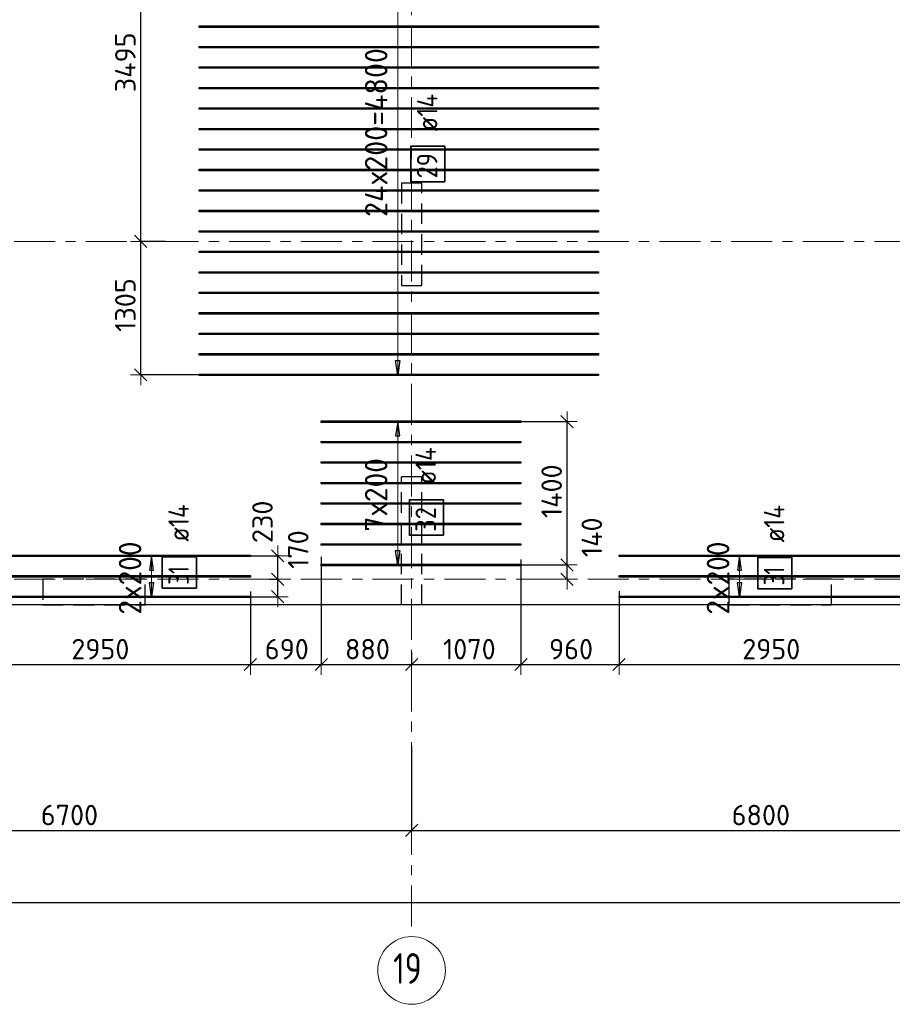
# Model space of a CAD drawing. Header units: metres. Extents: x -38 to 97, y -15 to 21.
# Tile 34 of 82: x 44 to 53, y -4 to 5. Entities that reach past the tile are written whole.
import ezdxf

# ---------------------------------------------------------------- set-up
doc = ezdxf.new("R2010")
doc.units = ezdxf.units.M
doc.header["$PDMODE"] = 65
for name, pattern in [('______11', [0.5, 0.4, -0.05, 0, -0.05]), ('______2', [0.27, 0.2, -0.07]), ('______5', [1.1, 0.8, -0.1, 0.1, -0.1])]:
    doc.linetypes.add(name, pattern=pattern)
for name, color, linetype, lineweight in [('XR$2$Осевая линия (1)', 7, '______5', 13), ('XR$2$Размерная линия (1)', 7, 'Continuous', 13), ('XR$3$Перекрытие (1)', 7, 'Continuous', 35), ('XR$3$Размерная линия (1)', 7, 'Continuous', 13)]:
    doc.layers.add(name, color=color, linetype=linetype, lineweight=lineweight)
doc.layers.add('XR$3$Арм.стержн.Доп. Арм верхн.зоны Х', color=7, linetype='Continuous', lineweight=35, true_color=0x8c8cff)
doc.layers.add('XR$5$Стена_ бетон несущ.', color=7, linetype='Continuous', lineweight=70, true_color=0xb4b496)
doc.styles.add('ISOCPEUR', font='txt')
doc.dimstyles.new('DIMSTYLE_3', dxfattribs={"dimtxt": 0.2, "dimasz": 0.2, "dimexe": 0, "dimexo": 0, "dimgap": 0.1, "dimtad": 2, "dimdec": 0, "dimlfac": 1000, "dimrnd": 5, "dimzin": 12, "dimdsep": 46, "dimtxsty": 'ISOCPEUR', "dimblk1": 'ALL_ML_STRICH', "dimblk2": 'ALL_ML_STRICH', "dimsah": 1, "dimcen": 0, "dimclrd": 7, "dimclre": 256, "dimclrt": 7, "dimadec": 0, "dimazin": 0, "dimtfac": 1, "dimtdec": 0, "dimtix": 1, "dimtmove": 2, "dimatfit": 3, "dimfxl": 0, "dimtzin": 0, "dimlwd": 0, "dimlwe": -3, "dimarcsym": 0})
doc.dimstyles.new('DIMSTYLE_6', dxfattribs={"dimtxt": 0.2, "dimasz": 0.2, "dimexe": 0, "dimexo": 0, "dimgap": 0.1, "dimtad": 2, "dimdec": 0, "dimlfac": 1000, "dimrnd": 5, "dimzin": 12, "dimdsep": 46, "dimtxsty": 'ISOCPEUR', "dimblk1": 'ALL_ML_STRICH', "dimblk2": 'ALL_ML_STRICH', "dimsah": 1, "dimcen": 0, "dimclrd": 7, "dimclre": 256, "dimclrt": 7, "dimadec": 0, "dimazin": 0, "dimtfac": 1, "dimtdec": 0, "dimtix": 1, "dimtmove": 2, "dimatfit": 3, "dimfxl": 0, "dimtvp": 1.2, "dimtzin": 0, "dimlwd": 0, "dimlwe": -3, "dimarcsym": 0})
doc.dimstyles.new('DIMSTYLE_7', dxfattribs={"dimtxt": 0.2, "dimasz": 0.2, "dimexe": 0, "dimexo": 0, "dimgap": 0.1, "dimtad": 0, "dimdec": 0, "dimlfac": 1000, "dimrnd": 5, "dimzin": 12, "dimdsep": 46, "dimtxsty": 'ISOCPEUR', "dimblk1": 'ALL_ML_STRICH', "dimblk2": 'ALL_ML_STRICH', "dimsah": 1, "dimcen": 0, "dimclrd": 7, "dimclre": 256, "dimclrt": 7, "dimadec": 0, "dimazin": 0, "dimtfac": 1, "dimtdec": 0, "dimtix": 1, "dimtmove": 2, "dimatfit": 3, "dimfxl": 0, "dimtvp": 1.2, "dimtzin": 0, "dimlwd": 0, "dimlwe": -3, "dimarcsym": 0})

# ---------------------------------------------------------------- blocks, each defined once
blk = doc.blocks.new('ALL_ML_STRICH')
at = {"color": 0, "linetype": 'ByBlock', "lineweight": -2}
for p, q in [((0, -0.5), (0, 0.5)), ((-1, 0), (0.5, 0)), ((-0.3, -0.3), (0.3, 0.3))]:
    blk.add_line(p, q, dxfattribs=at)
blk = doc.blocks.new('*D12')
at = {"layer": 'DEFPOINTS', "color": 7, "linetype": 'Continuous', "lineweight": 13, "transparency": 33554687}
for p in [(0.5, -3.1033), (0.5, -3.1563), (61.6, -3.1401)]:
    blk.add_point(p, dxfattribs=at)
at = {"layer": 'XR$2$Размерная линия (1)', "color": 9, "linetype": 'Continuous', "lineweight": -2, "true_color": 0xc7c7c7, "transparency": 33554687}
for p, q in [((0.5, -3.1233), (0.5, -3.1563)), ((61.6, -3.1563), (61.6, -3.1563))]:
    blk.add_line(p, q, dxfattribs=at)
at = {"layer": 'XR$2$Размерная линия (1)', "color": 7, "linetype": 'Continuous', "lineweight": -2, "transparency": 33554687}
blk.add_line((0.5, -3.1563), (61.6, -3.1563), dxfattribs=at)
at = {"layer": 'XR$2$Размерная линия (1)', "color": 7, "linetype": 'Continuous', "lineweight": 13, "transparency": 33554687, "xscale": 0.2, "yscale": 0.2, "zscale": 0.2, "rotation": 180}
blk.add_blockref('ALL_ML_STRICH', (0.5, -3.1563), dxfattribs=at)
at = {"layer": 'XR$2$Размерная линия (1)', "color": 7, "linetype": 'Continuous', "lineweight": 13, "transparency": 33554687, "xscale": 0.2, "yscale": 0.2, "zscale": 0.2}
blk.add_blockref('ALL_ML_STRICH', (61.6, -3.1563), dxfattribs=at)
at = {"layer": 'XR$2$Размерная линия (1)', "color": 7, "linetype": 'Continuous', "lineweight": 13, "transparency": 33554687, "insert": (31.1, -3.0063), "char_height": 0.2, "width": 1, "attachment_point": 5, "style": 'ISOCPEUR'}
blk.add_mtext('\\A1;{61100}', dxfattribs=at)
blk = doc.blocks.new('*D23')
at = {"layer": 'DEFPOINTS', "color": 7, "linetype": 'Continuous', "lineweight": 13, "transparency": 33554687}
for p in [(41.45, -1.5748), (48.15, -1.6059), (41.45, -2.452)]:
    blk.add_point(p, dxfattribs=at)
at = {"layer": 'XR$2$Размерная линия (1)', "color": 9, "linetype": 'Continuous', "lineweight": -2, "true_color": 0xc7c7c7, "transparency": 33554687}
for p, q in [((41.45, -1.5948), (41.45, -2.452)), ((48.15, -1.6259), (48.15, -2.452))]:
    blk.add_line(p, q, dxfattribs=at)
at = {"layer": 'XR$2$Размерная линия (1)', "color": 7, "linetype": 'Continuous', "lineweight": -2, "transparency": 33554687}
blk.add_line((41.45, -2.452), (48.15, -2.452), dxfattribs=at)
at = {"layer": 'XR$2$Размерная линия (1)', "color": 7, "linetype": 'Continuous', "lineweight": 13, "transparency": 33554687, "xscale": 0.2, "yscale": 0.2, "zscale": 0.2, "rotation": 180}
blk.add_blockref('ALL_ML_STRICH', (41.45, -2.452), dxfattribs=at)
at = {"layer": 'XR$2$Размерная линия (1)', "color": 7, "linetype": 'Continuous', "lineweight": 13, "transparency": 33554687, "xscale": 0.2, "yscale": 0.2, "zscale": 0.2}
blk.add_blockref('ALL_ML_STRICH', (48.15, -2.452), dxfattribs=at)
at = {"layer": 'XR$2$Размерная линия (1)', "color": 7, "linetype": 'Continuous', "lineweight": 13, "transparency": 33554687, "insert": (44.81, -2.302), "char_height": 0.2, "width": 0.8, "attachment_point": 5, "style": 'ISOCPEUR'}
blk.add_mtext('\\A1;{6700}', dxfattribs=at)
blk = doc.blocks.new('*D24')
at = {"layer": 'DEFPOINTS', "color": 7, "linetype": 'Continuous', "lineweight": 13, "transparency": 33554687}
for p in [(54.95, -1.4027), (48.15, -1.6059), (48.15, -2.452)]:
    blk.add_point(p, dxfattribs=at)
at = {"layer": 'XR$2$Размерная линия (1)', "color": 9, "linetype": 'Continuous', "lineweight": -2, "true_color": 0xc7c7c7, "transparency": 33554687}
for p, q in [((54.95, -1.4227), (54.95, -2.452)), ((48.15, -1.6259), (48.15, -2.452))]:
    blk.add_line(p, q, dxfattribs=at)
at = {"layer": 'XR$2$Размерная линия (1)', "color": 7, "linetype": 'Continuous', "lineweight": -2, "transparency": 33554687}
blk.add_line((48.15, -2.452), (54.95, -2.452), dxfattribs=at)
at = {"layer": 'XR$2$Размерная линия (1)', "color": 7, "linetype": 'Continuous', "lineweight": 13, "transparency": 33554687, "xscale": 0.2, "yscale": 0.2, "zscale": 0.2, "rotation": 180}
blk.add_blockref('ALL_ML_STRICH', (48.15, -2.452), dxfattribs=at)
at = {"layer": 'XR$2$Размерная линия (1)', "color": 7, "linetype": 'Continuous', "lineweight": 13, "transparency": 33554687, "xscale": 0.2, "yscale": 0.2, "zscale": 0.2}
blk.add_blockref('ALL_ML_STRICH', (54.95, -2.452), dxfattribs=at)
at = {"layer": 'XR$2$Размерная линия (1)', "color": 7, "linetype": 'Continuous', "lineweight": 13, "transparency": 33554687, "insert": (51.56, -2.302), "char_height": 0.2, "width": 0.8, "attachment_point": 5, "style": 'ISOCPEUR'}
blk.add_mtext('\\A1;{6800}', dxfattribs=at)
blk = doc.blocks.new('*D207')
at = {"layer": 'DEFPOINTS', "color": 7, "linetype": 'Continuous', "lineweight": 13, "transparency": 33554687}
for p in [(43.6263, -0.066), (46.5763, -0.1001), (43.6263, -0.8318)]:
    blk.add_point(p, dxfattribs=at)
at = {"layer": 'XR$3$Размерная линия (1)', "color": 9, "linetype": 'Continuous', "lineweight": -2, "true_color": 0xc7c7c7, "transparency": 33554687}
for p, q in [((43.6263, -0.086), (43.6263, -0.8318)), ((46.5763, -0.1201), (46.5763, -0.8318))]:
    blk.add_line(p, q, dxfattribs=at)
at = {"layer": 'XR$3$Размерная линия (1)', "color": 7, "linetype": 'Continuous', "lineweight": -2, "transparency": 33554687}
blk.add_line((43.6263, -0.8318), (46.5763, -0.8318), dxfattribs=at)
at = {"layer": 'XR$3$Размерная линия (1)', "color": 7, "linetype": 'Continuous', "lineweight": 13, "transparency": 33554687, "xscale": 0.2, "yscale": 0.2, "zscale": 0.2, "rotation": 180}
blk.add_blockref('ALL_ML_STRICH', (43.6263, -0.8318), dxfattribs=at)
at = {"layer": 'XR$3$Размерная линия (1)', "color": 7, "linetype": 'Continuous', "lineweight": 13, "transparency": 33554687, "xscale": 0.2, "yscale": 0.2, "zscale": 0.2}
blk.add_blockref('ALL_ML_STRICH', (46.5763, -0.8318), dxfattribs=at)
at = {"layer": 'XR$3$Размерная линия (1)', "color": 7, "linetype": 'Continuous', "lineweight": 13, "transparency": 33554687, "insert": (45.1113, -0.6818), "char_height": 0.2, "width": 0.8, "attachment_point": 5, "style": 'ISOCPEUR'}
blk.add_mtext('\\A1;{2950}', dxfattribs=at)
blk = doc.blocks.new('*D208')
at = {"layer": 'DEFPOINTS', "color": 7, "linetype": 'Continuous', "lineweight": 13, "transparency": 33554687}
for p in [(47.2676, 0.2382), (46.5763, -0.1001), (46.5763, -0.8318)]:
    blk.add_point(p, dxfattribs=at)
at = {"layer": 'XR$3$Размерная линия (1)', "color": 9, "linetype": 'Continuous', "lineweight": -2, "true_color": 0xc7c7c7, "transparency": 33554687}
for p, q in [((47.2676, 0.2182), (47.2676, -0.8318)), ((46.5763, -0.1201), (46.5763, -0.8318))]:
    blk.add_line(p, q, dxfattribs=at)
at = {"layer": 'XR$3$Размерная линия (1)', "color": 7, "linetype": 'Continuous', "lineweight": -2, "transparency": 33554687}
blk.add_line((46.5763, -0.8318), (47.2676, -0.8318), dxfattribs=at)
at = {"layer": 'XR$3$Размерная линия (1)', "color": 7, "linetype": 'Continuous', "lineweight": 13, "transparency": 33554687, "xscale": 0.2, "yscale": 0.2, "zscale": 0.2, "rotation": 180}
blk.add_blockref('ALL_ML_STRICH', (46.5763, -0.8318), dxfattribs=at)
at = {"layer": 'XR$3$Размерная линия (1)', "color": 7, "linetype": 'Continuous', "lineweight": 13, "transparency": 33554687, "xscale": 0.2, "yscale": 0.2, "zscale": 0.2}
blk.add_blockref('ALL_ML_STRICH', (47.2676, -0.8318), dxfattribs=at)
at = {"layer": 'XR$3$Размерная линия (1)', "color": 7, "linetype": 'Continuous', "lineweight": 13, "transparency": 33554687, "insert": (46.9319, -0.6818), "char_height": 0.2, "width": 0.6, "attachment_point": 5, "style": 'ISOCPEUR'}
blk.add_mtext('\\A1;{690}', dxfattribs=at)
blk = doc.blocks.new('*D209')
at = {"layer": 'DEFPOINTS', "color": 7, "linetype": 'Continuous', "lineweight": 13, "transparency": 33554687}
for p in [(47.2676, 0.2382), (48.15, -0.6944), (47.2676, -0.8318)]:
    blk.add_point(p, dxfattribs=at)
at = {"layer": 'XR$3$Размерная линия (1)', "color": 9, "linetype": 'Continuous', "lineweight": -2, "true_color": 0xc7c7c7, "transparency": 33554687}
for p, q in [((47.2676, 0.2182), (47.2676, -0.8318)), ((48.15, -0.7144), (48.15, -0.8318))]:
    blk.add_line(p, q, dxfattribs=at)
at = {"layer": 'XR$3$Размерная линия (1)', "color": 7, "linetype": 'Continuous', "lineweight": -2, "transparency": 33554687}
blk.add_line((47.2676, -0.8318), (48.15, -0.8318), dxfattribs=at)
at = {"layer": 'XR$3$Размерная линия (1)', "color": 7, "linetype": 'Continuous', "lineweight": 13, "transparency": 33554687, "xscale": 0.2, "yscale": 0.2, "zscale": 0.2, "rotation": 180}
blk.add_blockref('ALL_ML_STRICH', (47.2676, -0.8318), dxfattribs=at)
at = {"layer": 'XR$3$Размерная линия (1)', "color": 7, "linetype": 'Continuous', "lineweight": 13, "transparency": 33554687, "xscale": 0.2, "yscale": 0.2, "zscale": 0.2}
blk.add_blockref('ALL_ML_STRICH', (48.15, -0.8318), dxfattribs=at)
at = {"layer": 'XR$3$Размерная линия (1)', "color": 7, "linetype": 'Continuous', "lineweight": 13, "transparency": 33554687, "insert": (47.7188, -0.6818), "char_height": 0.2, "width": 0.6, "attachment_point": 5, "style": 'ISOCPEUR'}
blk.add_mtext('\\A1;{880}', dxfattribs=at)
blk = doc.blocks.new('*D210')
at = {"layer": 'DEFPOINTS', "color": 7, "linetype": 'Continuous', "lineweight": 13, "transparency": 33554687}
for p in [(49.2176, 0.2139), (48.15, -0.6944), (48.15, -0.8318)]:
    blk.add_point(p, dxfattribs=at)
at = {"layer": 'XR$3$Размерная линия (1)', "color": 9, "linetype": 'Continuous', "lineweight": -2, "true_color": 0xc7c7c7, "transparency": 33554687}
for p, q in [((49.2176, 0.1939), (49.2176, -0.8318)), ((48.15, -0.7144), (48.15, -0.8318))]:
    blk.add_line(p, q, dxfattribs=at)
at = {"layer": 'XR$3$Размерная линия (1)', "color": 7, "linetype": 'Continuous', "lineweight": -2, "transparency": 33554687}
blk.add_line((48.15, -0.8318), (49.2176, -0.8318), dxfattribs=at)
at = {"layer": 'XR$3$Размерная линия (1)', "color": 7, "linetype": 'Continuous', "lineweight": 13, "transparency": 33554687, "xscale": 0.2, "yscale": 0.2, "zscale": 0.2, "rotation": 180}
blk.add_blockref('ALL_ML_STRICH', (48.15, -0.8318), dxfattribs=at)
at = {"layer": 'XR$3$Размерная линия (1)', "color": 7, "linetype": 'Continuous', "lineweight": 13, "transparency": 33554687, "xscale": 0.2, "yscale": 0.2, "zscale": 0.2}
blk.add_blockref('ALL_ML_STRICH', (49.2176, -0.8318), dxfattribs=at)
at = {"layer": 'XR$3$Размерная линия (1)', "color": 7, "linetype": 'Continuous', "lineweight": 13, "transparency": 33554687, "insert": (48.7138, -0.6818), "char_height": 0.2, "width": 0.8, "attachment_point": 5, "style": 'ISOCPEUR'}
blk.add_mtext('\\A1;{1070}', dxfattribs=at)
blk = doc.blocks.new('*D211')
at = {"layer": 'DEFPOINTS', "color": 7, "linetype": 'Continuous', "lineweight": 13, "transparency": 33554687}
for p in [(49.2176, 0.2139), (50.1763, -0.0943), (49.2176, -0.8318)]:
    blk.add_point(p, dxfattribs=at)
at = {"layer": 'XR$3$Размерная линия (1)', "color": 9, "linetype": 'Continuous', "lineweight": -2, "true_color": 0xc7c7c7, "transparency": 33554687}
for p, q in [((49.2176, 0.1939), (49.2176, -0.8318)), ((50.1763, -0.1143), (50.1763, -0.8318))]:
    blk.add_line(p, q, dxfattribs=at)
at = {"layer": 'XR$3$Размерная линия (1)', "color": 7, "linetype": 'Continuous', "lineweight": -2, "transparency": 33554687}
blk.add_line((49.2176, -0.8318), (50.1763, -0.8318), dxfattribs=at)
at = {"layer": 'XR$3$Размерная линия (1)', "color": 7, "linetype": 'Continuous', "lineweight": 13, "transparency": 33554687, "xscale": 0.2, "yscale": 0.2, "zscale": 0.2, "rotation": 180}
blk.add_blockref('ALL_ML_STRICH', (49.2176, -0.8318), dxfattribs=at)
at = {"layer": 'XR$3$Размерная линия (1)', "color": 7, "linetype": 'Continuous', "lineweight": 13, "transparency": 33554687, "xscale": 0.2, "yscale": 0.2, "zscale": 0.2}
blk.add_blockref('ALL_ML_STRICH', (50.1763, -0.8318), dxfattribs=at)
at = {"layer": 'XR$3$Размерная линия (1)', "color": 7, "linetype": 'Continuous', "lineweight": 13, "transparency": 33554687, "insert": (49.7069, -0.6818), "char_height": 0.2, "width": 0.6, "attachment_point": 5, "style": 'ISOCPEUR'}
blk.add_mtext('\\A1;{960}', dxfattribs=at)
blk = doc.blocks.new('*D212')
at = {"layer": 'DEFPOINTS', "color": 7, "linetype": 'Continuous', "lineweight": 13, "transparency": 33554687}
for p in [(50.1763, -0.0943), (53.1263, -0.1024), (50.1763, -0.8318)]:
    blk.add_point(p, dxfattribs=at)
at = {"layer": 'XR$3$Размерная линия (1)', "color": 9, "linetype": 'Continuous', "lineweight": -2, "true_color": 0xc7c7c7, "transparency": 33554687}
for p, q in [((50.1763, -0.1143), (50.1763, -0.8318)), ((53.1263, -0.1224), (53.1263, -0.8318))]:
    blk.add_line(p, q, dxfattribs=at)
at = {"layer": 'XR$3$Размерная линия (1)', "color": 7, "linetype": 'Continuous', "lineweight": -2, "transparency": 33554687}
blk.add_line((50.1763, -0.8318), (53.1263, -0.8318), dxfattribs=at)
at = {"layer": 'XR$3$Размерная линия (1)', "color": 7, "linetype": 'Continuous', "lineweight": 13, "transparency": 33554687, "xscale": 0.2, "yscale": 0.2, "zscale": 0.2, "rotation": 180}
blk.add_blockref('ALL_ML_STRICH', (50.1763, -0.8318), dxfattribs=at)
at = {"layer": 'XR$3$Размерная линия (1)', "color": 7, "linetype": 'Continuous', "lineweight": 13, "transparency": 33554687, "xscale": 0.2, "yscale": 0.2, "zscale": 0.2}
blk.add_blockref('ALL_ML_STRICH', (53.1263, -0.8318), dxfattribs=at)
at = {"layer": 'XR$3$Размерная линия (1)', "color": 7, "linetype": 'Continuous', "lineweight": 13, "transparency": 33554687, "insert": (51.6613, -0.6818), "char_height": 0.2, "width": 0.8, "attachment_point": 5, "style": 'ISOCPEUR'}
blk.add_mtext('\\A1;{2950}', dxfattribs=at)
blk = doc.blocks.new('*D223')
at = {"layer": 'DEFPOINTS', "color": 7, "linetype": 'Continuous', "lineweight": 13, "transparency": 33554687}
for p in [(46.7395, 0), (46.5202, -0.1706), (46.8436, -0.1706)]:
    blk.add_point(p, dxfattribs=at)
at = {"layer": 'XR$3$Размерная линия (1)', "color": 9, "linetype": 'Continuous', "lineweight": -2, "true_color": 0xc7c7c7, "transparency": 33554687}
for p, q in [((46.7595, 0), (46.8436, 0)), ((46.5402, -0.1706), (46.8436, -0.1706))]:
    blk.add_line(p, q, dxfattribs=at)
at = {"layer": 'XR$3$Размерная линия (1)', "color": 7, "linetype": 'Continuous', "lineweight": -2, "transparency": 33554687}
blk.add_line((46.8436, -0.1706), (46.8436, 0), dxfattribs=at)
at = {"layer": 'XR$3$Размерная линия (1)', "color": 7, "linetype": 'Continuous', "lineweight": 13, "transparency": 33554687, "xscale": 0.2, "yscale": 0.2, "zscale": 0.2}
for p, rotation in [((46.8436, 0), 90), ((46.8436, -0.1706), 270)]:
    blk.add_blockref('ALL_ML_STRICH', p, dxfattribs=dict(at, rotation=rotation))
at = {"layer": 'XR$3$Размерная линия (1)', "color": 7, "linetype": 'Continuous', "lineweight": 13, "transparency": 33554687, "insert": (47.0431, 0.2902), "char_height": 0.2, "width": 0.6, "attachment_point": 5, "rotation": 90, "style": 'ISOCPEUR'}
blk.add_mtext('\\A1;{170}', dxfattribs=at)
blk = doc.blocks.new('*D224')
at = {"layer": 'DEFPOINTS', "color": 7, "linetype": 'Continuous', "lineweight": 13, "transparency": 33554687}
for p in [(46.5269, 0.2294), (46.7395, 0), (46.8436, 0)]:
    blk.add_point(p, dxfattribs=at)
at = {"layer": 'XR$3$Размерная линия (1)', "color": 9, "linetype": 'Continuous', "lineweight": -2, "true_color": 0xc7c7c7, "transparency": 33554687}
for p, q in [((46.5469, 0.2294), (46.8436, 0.2294)), ((46.7595, 0), (46.8436, 0))]:
    blk.add_line(p, q, dxfattribs=at)
at = {"layer": 'XR$3$Размерная линия (1)', "color": 7, "linetype": 'Continuous', "lineweight": -2, "transparency": 33554687}
blk.add_line((46.8436, 0), (46.8436, 0.2294), dxfattribs=at)
at = {"layer": 'XR$3$Размерная линия (1)', "color": 7, "linetype": 'Continuous', "lineweight": 13, "transparency": 33554687, "xscale": 0.2, "yscale": 0.2, "zscale": 0.2}
for p, rotation in [((46.8436, 0.2294), 90), ((46.8436, 0), 270)]:
    blk.add_blockref('ALL_ML_STRICH', p, dxfattribs=dict(at, rotation=rotation))
at = {"layer": 'XR$3$Размерная линия (1)', "color": 7, "linetype": 'Continuous', "lineweight": 13, "transparency": 33554687, "insert": (46.6945, 0.5615), "char_height": 0.2, "width": 0.6, "attachment_point": 5, "rotation": 90, "style": 'ISOCPEUR'}
blk.add_mtext('\\A1;{230}', dxfattribs=at)
blk = doc.blocks.new('*D225')
at = {"layer": 'DEFPOINTS', "color": 7, "linetype": 'Continuous', "lineweight": 13, "transparency": 33554687}
for p in [(49.1357, 0.1399), (49.6677, 0), (49.6872, 0)]:
    blk.add_point(p, dxfattribs=at)
at = {"layer": 'XR$3$Размерная линия (1)', "color": 9, "linetype": 'Continuous', "lineweight": -2, "true_color": 0xc7c7c7, "transparency": 33554687}
for p, q in [((49.1557, 0.1399), (49.6677, 0.1399)), ((49.6677, 0), (49.6677, 0))]:
    blk.add_line(p, q, dxfattribs=at)
at = {"layer": 'XR$3$Размерная линия (1)', "color": 7, "linetype": 'Continuous', "lineweight": -2, "transparency": 33554687}
blk.add_line((49.6677, 0), (49.6677, 0.1399), dxfattribs=at)
at = {"layer": 'XR$3$Размерная линия (1)', "color": 7, "linetype": 'Continuous', "lineweight": 13, "transparency": 33554687, "xscale": 0.2, "yscale": 0.2, "zscale": 0.2}
for p, rotation in [((49.6677, 0.1399), 90), ((49.6677, 0), 270)]:
    blk.add_blockref('ALL_ML_STRICH', p, dxfattribs=dict(at, rotation=rotation))
at = {"layer": 'XR$3$Размерная линия (1)', "color": 7, "linetype": 'Continuous', "lineweight": 13, "transparency": 33554687, "insert": (49.9096, 0.4103), "char_height": 0.2, "width": 0.6, "attachment_point": 5, "rotation": 90, "style": 'ISOCPEUR'}
blk.add_mtext('\\A1;{140}', dxfattribs=at)
blk = doc.blocks.new('*D226')
at = {"layer": 'DEFPOINTS', "color": 7, "linetype": 'Continuous', "lineweight": 13, "transparency": 33554687}
for p in [(49.1487, 1.5399), (49.1357, 0.1399), (49.6677, 0.1399)]:
    blk.add_point(p, dxfattribs=at)
at = {"layer": 'XR$3$Размерная линия (1)', "color": 9, "linetype": 'Continuous', "lineweight": -2, "true_color": 0xc7c7c7, "transparency": 33554687}
for p, q in [((49.1687, 1.5399), (49.6677, 1.5399)), ((49.1557, 0.1399), (49.6677, 0.1399))]:
    blk.add_line(p, q, dxfattribs=at)
at = {"layer": 'XR$3$Размерная линия (1)', "color": 7, "linetype": 'Continuous', "lineweight": -2, "transparency": 33554687}
blk.add_line((49.6677, 0.1399), (49.6677, 1.5399), dxfattribs=at)
at = {"layer": 'XR$3$Размерная линия (1)', "color": 7, "linetype": 'Continuous', "lineweight": 13, "transparency": 33554687, "xscale": 0.2, "yscale": 0.2, "zscale": 0.2}
for p, rotation in [((49.6677, 1.5399), 90), ((49.6677, 0.1399), 270)]:
    blk.add_blockref('ALL_ML_STRICH', p, dxfattribs=dict(at, rotation=rotation))
at = {"layer": 'XR$3$Размерная линия (1)', "color": 7, "linetype": 'Continuous', "lineweight": 13, "transparency": 33554687, "insert": (49.5177, 0.8599), "char_height": 0.2, "width": 0.8, "attachment_point": 5, "rotation": 90, "style": 'ISOCPEUR'}
blk.add_mtext('\\A1;{1400}', dxfattribs=at)
blk = doc.blocks.new('*D348')
at = {"layer": 'DEFPOINTS', "color": 7, "linetype": 'Continuous', "lineweight": 13, "transparency": 33554687}
for p in [(45.7661, 3.3), (45.5056, 1.9972), (46.1783, 1.9972)]:
    blk.add_point(p, dxfattribs=at)
at = {"layer": 'XR$3$Размерная линия (1)', "color": 9, "linetype": 'Continuous', "lineweight": -2, "true_color": 0xc7c7c7, "transparency": 33554687}
for p, q in [((45.7461, 3.3), (45.5056, 3.3)), ((46.1583, 1.9972), (45.5056, 1.9972))]:
    blk.add_line(p, q, dxfattribs=at)
at = {"layer": 'XR$3$Размерная линия (1)', "color": 7, "linetype": 'Continuous', "lineweight": -2, "transparency": 33554687}
blk.add_line((45.5056, 1.9972), (45.5056, 3.3), dxfattribs=at)
at = {"layer": 'XR$3$Размерная линия (1)', "color": 7, "linetype": 'Continuous', "lineweight": 13, "transparency": 33554687, "xscale": 0.2, "yscale": 0.2, "zscale": 0.2}
for p, rotation in [((45.5056, 3.3), 90), ((45.5056, 1.9972), 270)]:
    blk.add_blockref('ALL_ML_STRICH', p, dxfattribs=dict(at, rotation=rotation))
at = {"layer": 'XR$3$Размерная линия (1)', "color": 7, "linetype": 'Continuous', "lineweight": 13, "transparency": 33554687, "insert": (45.3556, 2.6786), "char_height": 0.2, "width": 0.8, "attachment_point": 5, "rotation": 90, "style": 'ISOCPEUR'}
blk.add_mtext('\\A1;{1305}', dxfattribs=at)
blk = doc.blocks.new('*D349')
at = {"layer": 'DEFPOINTS', "color": 7, "linetype": 'Continuous', "lineweight": 13, "transparency": 33554687}
for p in [(46.2329, 6.7972), (45.5056, 3.3), (45.7661, 3.3)]:
    blk.add_point(p, dxfattribs=at)
at = {"layer": 'XR$3$Размерная линия (1)', "color": 9, "linetype": 'Continuous', "lineweight": -2, "true_color": 0xc7c7c7, "transparency": 33554687}
for p, q in [((46.2129, 6.7972), (45.5056, 6.7972)), ((45.7461, 3.3), (45.5056, 3.3))]:
    blk.add_line(p, q, dxfattribs=at)
at = {"layer": 'XR$3$Размерная линия (1)', "color": 7, "linetype": 'Continuous', "lineweight": -2, "transparency": 33554687}
blk.add_line((45.5056, 3.3), (45.5056, 6.7972), dxfattribs=at)
at = {"layer": 'XR$3$Размерная линия (1)', "color": 7, "linetype": 'Continuous', "lineweight": 13, "transparency": 33554687, "xscale": 0.2, "yscale": 0.2, "zscale": 0.2}
for p, rotation in [((45.5056, 6.7972), 90), ((45.5056, 3.3), 270)]:
    blk.add_blockref('ALL_ML_STRICH', p, dxfattribs=dict(at, rotation=rotation))
at = {"layer": 'XR$3$Размерная линия (1)', "color": 7, "linetype": 'Continuous', "lineweight": 13, "transparency": 33554687, "insert": (45.3556, 5.0486), "char_height": 0.2, "width": 0.8, "attachment_point": 5, "rotation": 90, "style": 'ISOCPEUR'}
blk.add_mtext('\\A1;{3495}', dxfattribs=at)

msp = doc.modelspace()

# ---------------------------------------------------------------- linework, layer by layer
at = {"layer": 'XR$2$Осевая линия (1)', "color": 253, "linetype": '______11', "lineweight": 13, "true_color": 0xa0a0a0, "transparency": 33554687}
for p, q in [((48.15, -3.39), (48.15, 8.13)), ((-2.63, 3.3), (62.6, 3.3)), ((-2.63, 0), (62.6, 0))]:
    msp.add_line(p, q, dxfattribs=at)
at = {"layer": 'XR$2$Осевая линия (1)', "color": 7, "linetype": 'Continuous', "lineweight": 13, "transparency": 33554687}
msp.add_circle((48.1504, -3.8199), 0.3304, dxfattribs=at)
at = {"layer": 'XR$3$Арм.стержн.Доп. Арм верхн.зоны Х', "color": 7, "linetype": 'Continuous', "lineweight": 13, "transparency": 33554687}
for p, q in [((48.0143, 1.9972), (48.0143, 6.7972)), ((48.0143, 1.9972), (48.0143, 1.9972)), ((48.0143, 1.5399), (48.0143, 1.5399)), ((48.0143, 0.1399), (48.0143, 1.5399)), ((45.6118, 0.2294), (45.6118, 0.2294)), ((45.6118, -0.1706), (45.6118, 0.2294)), ((51.3519, 0.2294), (51.3519, 0.2294)), ((51.3519, -0.1706), (51.3519, 0.2294)), ((48.0143, 0.1399), (48.0143, 0.1399)), ((45.6118, -0.1706), (45.6118, -0.1706)), ((51.3519, -0.1706), (51.3519, -0.1706))]:
    msp.add_line(p, q, dxfattribs=at)
at = {"layer": 'XR$3$Арм.стержн.Доп. Арм верхн.зоны Х', "color": 7, "linetype": 'Continuous', "lineweight": 25, "transparency": 33554687}
for p, q in [((48.0143, 1.9972), (47.9943, 2.1372)), ((47.9943, 2.1372), (48.0343, 2.1372)), ((48.0343, 2.1372), (48.0143, 1.9972)), ((48.0143, 1.5399), (47.9943, 1.3999)), ((48.0343, 1.3999), (48.0143, 1.5399)), ((47.9943, 1.3999), (48.0343, 1.3999)), ((45.6118, 0.2294), (45.5918, 0.0894)), ((45.6318, 0.0894), (45.6118, 0.2294)), ((48.0143, 0.1399), (47.9943, 0.2799)), ((47.9943, 0.2799), (48.0343, 0.2799)), ((48.0343, 0.2799), (48.0143, 0.1399)), ((51.3519, 0.2294), (51.3319, 0.0894)), ((51.3719, 0.0894), (51.3519, 0.2294)), ((45.5918, 0.0894), (45.6318, 0.0894)), ((51.3319, 0.0894), (51.3719, 0.0894)), ((45.6118, -0.1706), (45.5918, -0.0306)), ((45.5918, -0.0306), (45.6318, -0.0306)), ((45.6318, -0.0306), (45.6118, -0.1706)), ((51.3519, -0.1706), (51.3319, -0.0306)), ((51.3319, -0.0306), (51.3719, -0.0306)), ((51.3719, -0.0306), (51.3519, -0.1706))]:
    msp.add_line(p, q, dxfattribs=at)
at = {"layer": 'XR$3$Арм.стержн.Доп. Арм верхн.зоны Х', "color": 253, "linetype": 'Continuous', "lineweight": -3, "true_color": 0xa0a0a0, "transparency": 33554687}
for p, q in [((48.0143, 1.9972), (47.9143, 1.9972)), ((48.0143, 1.9972), (48.1143, 1.9972)), ((48.0143, 1.5399), (47.9143, 1.5399)), ((48.0143, 1.5399), (48.1143, 1.5399)), ((45.6118, 0.2294), (45.5118, 0.2294)), ((45.6118, 0.2294), (45.7118, 0.2294)), ((51.3519, 0.2294), (51.2519, 0.2294)), ((51.3519, 0.2294), (51.4519, 0.2294)), ((48.0143, 0.1399), (47.9143, 0.1399)), ((48.0143, 0.1399), (48.1143, 0.1399)), ((45.6118, -0.1706), (45.5118, -0.1706)), ((45.6118, -0.1706), (45.7118, -0.1706)), ((51.3519, -0.1706), (51.2519, -0.1706)), ((51.3519, -0.1706), (51.4519, -0.1706))]:
    msp.add_line(p, q, dxfattribs=at)
at = {"layer": 'XR$3$Арм.стержн.Доп. Арм верхн.зоны Х', "color": 7, "linetype": 'Continuous', "lineweight": 25, "transparency": 33554687}
for points in [[(49.975, 5.3902), (46.075, 5.3902), (46.075, 5.4042), (49.975, 5.4042), (49.975, 5.3902)], [(49.975, 5.1902), (46.075, 5.1902), (46.075, 5.2042), (49.975, 5.2042), (49.975, 5.1902)], [(49.975, 4.9902), (46.075, 4.9902), (46.075, 5.0042), (49.975, 5.0042), (49.975, 4.9902)], [(49.975, 4.7902), (46.075, 4.7902), (46.075, 4.8042), (49.975, 4.8042), (49.975, 4.7902)], [(49.975, 4.5902), (46.075, 4.5902), (46.075, 4.6042), (49.975, 4.6042), (49.975, 4.5902)], [(49.975, 4.3902), (46.075, 4.3902), (46.075, 4.4042), (49.975, 4.4042), (49.975, 4.3902)], [(49.975, 4.1902), (46.075, 4.1902), (46.075, 4.2042), (49.975, 4.2042), (49.975, 4.1902)], [(49.975, 3.9902), (46.075, 3.9902), (46.075, 4.0042), (49.975, 4.0042), (49.975, 3.9902)], [(49.975, 3.7902), (46.075, 3.7902), (46.075, 3.8042), (49.975, 3.8042), (49.975, 3.7902)], [(49.975, 3.5902), (46.075, 3.5902), (46.075, 3.6042), (49.975, 3.6042), (49.975, 3.5902)], [(49.975, 3.3902), (46.075, 3.3902), (46.075, 3.4042), (49.975, 3.4042), (49.975, 3.3902)], [(49.975, 3.1902), (46.075, 3.1902), (46.075, 3.2042), (49.975, 3.2042), (49.975, 3.1902)], [(49.975, 2.9902), (46.075, 2.9902), (46.075, 3.0042), (49.975, 3.0042), (49.975, 2.9902)], [(49.975, 2.7902), (46.075, 2.7902), (46.075, 2.8042), (49.975, 2.8042), (49.975, 2.7902)], [(49.975, 2.5902), (46.075, 2.5902), (46.075, 2.6042), (49.975, 2.6042), (49.975, 2.5902)], [(49.975, 2.3902), (46.075, 2.3902), (46.075, 2.4042), (49.975, 2.4042), (49.975, 2.3902)], [(49.975, 2.1902), (46.075, 2.1902), (46.075, 2.2042), (49.975, 2.2042), (49.975, 2.1902)], [(49.975, 1.9902), (46.075, 1.9902), (46.075, 2.0042), (49.975, 2.0042), (49.975, 1.9902)], [(49.2176, 1.5329), (47.2676, 1.5329), (47.2676, 1.5469), (49.2176, 1.5469), (49.2176, 1.5329)], [(49.2176, 1.3329), (47.2676, 1.3329), (47.2676, 1.3469), (49.2176, 1.3469), (49.2176, 1.3329)], [(49.2176, 1.1329), (47.2676, 1.1329), (47.2676, 1.1469), (49.2176, 1.1469), (49.2176, 1.1329)], [(49.2176, 0.9329), (47.2676, 0.9329), (47.2676, 0.9469), (49.2176, 0.9469), (49.2176, 0.9329)], [(49.2176, 0.7329), (47.2676, 0.7329), (47.2676, 0.7469), (49.2176, 0.7469), (49.2176, 0.7329)], [(49.2176, 0.5329), (47.2676, 0.5329), (47.2676, 0.5469), (49.2176, 0.5469), (49.2176, 0.5329)], [(49.2176, 0.3329), (47.2676, 0.3329), (47.2676, 0.3469), (49.2176, 0.3469), (49.2176, 0.3329)], [(46.5763, 0.2224), (43.6263, 0.2224), (43.6263, 0.2364), (46.5763, 0.2364), (46.5763, 0.2224)], [(53.1263, 0.2224), (50.1763, 0.2224), (50.1763, 0.2364), (53.1263, 0.2364), (53.1263, 0.2224)], [(49.2176, 0.1329), (47.2676, 0.1329), (47.2676, 0.1469), (49.2176, 0.1469), (49.2176, 0.1329)], [(46.5763, 0.0224), (43.6263, 0.0224), (43.6263, 0.0364), (46.5763, 0.0364), (46.5763, 0.0224)], [(53.1263, 0.0224), (50.1763, 0.0224), (50.1763, 0.0364), (53.1263, 0.0364), (53.1263, 0.0224)], [(46.5763, -0.1776), (43.6263, -0.1776), (43.6263, -0.1636), (46.5763, -0.1636), (46.5763, -0.1776)], [(53.1263, -0.1776), (50.1763, -0.1776), (50.1763, -0.1636), (53.1263, -0.1636), (53.1263, -0.1776)]]:
    msp.add_lwpolyline(points, dxfattribs=at)
at = {"layer": 'XR$3$Арм.стержн.Доп. Арм верхн.зоны Х', "color": 7, "linetype": 'Continuous', "lineweight": 35, "transparency": 33554687}
for points in [[(48.4753, 3.8819), (48.4753, 4.2285), (48.142, 4.2285), (48.142, 3.8819), (48.4753, 3.8819)], [(48.4614, 0.4309), (48.4614, 0.7776), (48.1281, 0.7776), (48.1281, 0.4309), (48.4614, 0.4309)], [(46.0487, -0.0861), (46.0487, 0.2206), (45.7154, 0.2206), (45.7154, -0.0861), (46.0487, -0.0861)], [(51.8626, -0.0925), (51.8626, 0.2141), (51.5293, 0.2141), (51.5293, -0.0925), (51.8626, -0.0925)]]:
    msp.add_lwpolyline(points, dxfattribs=at)
at = {"layer": 'XR$3$Перекрытие (1)', "color": 7, "linetype": 'Continuous', "lineweight": 25, "transparency": 33554687}
msp.add_line((61.85, -0.2498), (32.725, -0.2498), dxfattribs=at)
at = {"layer": 'XR$5$Стена_ бетон несущ.', "color": 253, "linetype": '______2', "lineweight": -3, "true_color": 0xa0a0a0, "transparency": 33554687}
for p, q in [((48.25, 3.87), (48.05, 3.87)), ((48.05, 3.87), (48.05, 2.87)), ((48.25, 2.87), (48.25, 3.87)), ((48.05, 2.87), (48.25, 2.87)), ((48.25, 1), (48.05, 1)), ((48.05, -0.25), (48.05, 1)), ((48.25, -0.25), (48.25, 1)), ((45.55, 0), (44.55, 0)), ((44.55, 0), (44.55, -0.25)), ((45.55, -0.25), (45.55, 0)), ((51.2497, -0.2), (51.2497, 0)), ((52.1998, 0), (51.2497, 0)), ((52.25, 0), (52.1998, 0)), ((52.25, -0.25), (52.25, 0)), ((44.55, -0.25), (45.55, -0.25)), ((48.25, -0.25), (48.05, -0.25)), ((51.2497, -0.25), (51.2497, -0.2)), ((51.2497, -0.25), (52.25, -0.25))]:
    msp.add_line(p, q, dxfattribs=at)

# ---------------------------------------------------------------- texts
at = {"layer": 'XR$2$Осевая линия (1)', "color": 7, "linetype": 'Continuous', "lineweight": 13, "transparency": 33554687, "insert": (47.9704, -3.9504), "char_height": 0.3, "width": 0.472281, "attachment_point": 7, "style": 'ISOCPEUR'}
msp.add_mtext('\\W0.75;19', dxfattribs=at)
at = {"layer": 'XR$3$Арм.стержн.Доп. Арм верхн.зоны Х', "color": 7, "linetype": 'Continuous', "lineweight": 13, "transparency": 33554687, "char_height": 0.22, "attachment_point": 7, "rotation": 90, "style": 'ISOCPEUR'}
for s, insert, width in [('\\W0.97;24x200=4800', (47.9143, 3.5392), 1.843941), ('\\W0.95;7x200', (47.9143, 0.4659), 0.873359), ('\\W0.95;2x200', (45.5118, -0.3446), 0.873359), ('\\W0.95;2x200', (51.2519, -0.3446), 0.873359)]:
    msp.add_mtext(s, dxfattribs=dict(at, insert=insert, width=width))
at = {"layer": 'XR$3$Арм.стержн.Доп. Арм верхн.зоны Х', "color": 7, "linetype": 'Continuous', "lineweight": 25, "transparency": 33554687, "char_height": 0.2, "attachment_point": 7, "rotation": 90, "style": 'ISOCPEUR'}
for s, insert, width in [('\\W0.89; ø14 ', (48.402, 4.2619), 0.769432), ('\\W0.87;29', (48.402, 3.9152), 0.367208), ('\\W0.89; ø14 ', (48.3881, 0.8109), 0.769432), ('\\W0.89; ø14 ', (45.9754, 0.2539), 0.769432), ('\\W0.87;32', (48.3881, 0.4643), 0.367208), ('\\W0.89; ø14 ', (51.7893, 0.2475), 0.769432), ('\\W0.75;31', (45.9754, -0.0527), 0.314854), ('\\W0.75;31', (51.7893, -0.0592), 0.314854)]:
    msp.add_mtext(s, dxfattribs=dict(at, insert=insert, width=width))

# ---------------------------------------------------------------- dimensions: what is measured, and where the dimension line sits
at = {"layer": 'XR$2$Размерная линия (1)', "color": 7, "linetype": 'Continuous', "lineweight": 13, "transparency": 33554687}
for base, p1, p2, picture, middle in [((54.95, -2.452), (48.15, -1.6259), (54.95, -1.4227), '*D24', (51.56, -2.302)), ((48.15, -2.452), (41.45, -1.5948), (48.15, -1.6259), '*D23', (44.81, -2.302)), ((61.6, -3.1563), (0.5, -3.1233), (61.6, -3.1563), '*D12', (31.1, -3.0063))]:
    dim = msp.add_linear_dim(base=base, p1=p1, p2=p2, dimstyle='DIMSTYLE_3', override={"dimpost": '<>', "dimclrd": 7, "dimclre": 9, "dimclrt": 7, "dimlwd": 0, "dimlwe": 65533}, dxfattribs=at)
    dim.commit()
    dim.dimension.update_dxf_attribs({"geometry": picture, "text_midpoint": middle, "dimtype": 160})
at = {"layer": 'XR$3$Размерная линия (1)', "color": 7, "linetype": 'Continuous', "lineweight": 13, "transparency": 33554687}
for base, p1, p2, dimstyle, picture, middle in [((45.5056, 6.7972), (45.7461, 3.3), (46.2129, 6.7972), 'DIMSTYLE_3', '*D349', (45.3556, 5.0486)), ((45.5056, 3.3), (46.1583, 1.9972), (45.7461, 3.3), 'DIMSTYLE_3', '*D348', (45.3556, 2.6786)), ((49.6677, 1.5399), (49.1557, 0.1399), (49.1687, 1.5399), 'DIMSTYLE_3', '*D226', (49.5177, 0.8599)), ((46.8436, 0.2294), (46.7595, 0), (46.5469, 0.2294), 'DIMSTYLE_6', '*D224', (46.6945, 0.5615)), ((49.6677, 0.1399), (49.6677, 0), (49.1557, 0.1399), 'DIMSTYLE_7', '*D225', (49.9096, 0.4103)), ((46.8436, 0), (46.5402, -0.1706), (46.7595, 0), 'DIMSTYLE_7', '*D223', (47.0431, 0.2902))]:
    dim = msp.add_linear_dim(base=base, p1=p1, p2=p2, angle=90, dimstyle=dimstyle, override={"dimpost": '<>', "dimclrd": 7, "dimclre": 9, "dimclrt": 7, "dimlwd": 0, "dimlwe": 65533}, dxfattribs=at)
    dim.commit()
    dim.dimension.update_dxf_attribs({"geometry": picture, "text_midpoint": middle, "dimtype": 160})
for base, p1, p2, picture, middle in [((47.2676, -0.8318), (46.5763, -0.1201), (47.2676, 0.2182), '*D208', (46.9319, -0.6818)), ((48.15, -0.8318), (47.2676, 0.2182), (48.15, -0.7144), '*D209', (47.7188, -0.6818)), ((49.2176, -0.8318), (48.15, -0.7144), (49.2176, 0.1939), '*D210', (48.7138, -0.6818)), ((50.1763, -0.8318), (49.2176, 0.1939), (50.1763, -0.1143), '*D211', (49.7069, -0.6818)), ((46.5763, -0.8318), (43.6263, -0.086), (46.5763, -0.1201), '*D207', (45.1113, -0.6818)), ((53.1263, -0.8318), (50.1763, -0.1143), (53.1263, -0.1224), '*D212', (51.6613, -0.6818))]:
    dim = msp.add_linear_dim(base=base, p1=p1, p2=p2, dimstyle='DIMSTYLE_3', override={"dimpost": '<>', "dimclrd": 7, "dimclre": 9, "dimclrt": 7, "dimlwd": 0, "dimlwe": 65533}, dxfattribs=at)
    dim.commit()
    dim.dimension.update_dxf_attribs({"geometry": picture, "text_midpoint": middle, "dimtype": 160})

doc.saveas('drawing.dxf')
